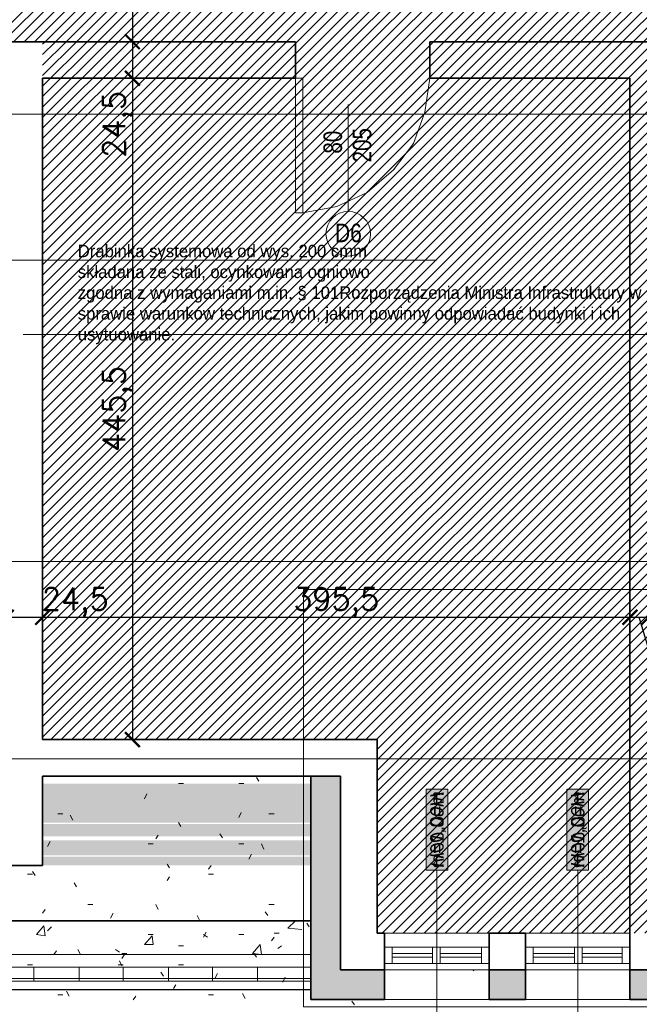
# Model space of a CAD drawing. Header units: millimetres. Extents: x -587 to 358276, y -26688 to 221215.
# Tile 58 of 256: x 10551 to 10968, y 6172 to 6835. Entities that reach past the tile are written whole.
import ezdxf
from ezdxf.lldxf.tags import DXFTag

# ---------------------------------------------------------------- set-up
doc = ezdxf.new("R2010")
doc.units = ezdxf.units.MM
doc.header["$MEASUREMENT"] = 0
for name, color, linetype, lineweight in [('A_istniejące ściany', 7, 'Continuous', 35), ('A_izolacja', 5, 'Continuous', 9), ('A_l.przerywana', 250, 'ICAD_ISO03W100', 9), ('A_l.widokowa', 250, 'Continuous', 18), ('A_okna wymieniane', 5, 'Continuous', 15), ('A_opisy', 166, 'Continuous', 15), ('l.przerywana', 104, 'ICAD_ISO03W100', 5), ('Nowe_820-G Rysunki Obrazki_Nr_pióra__1', 7, 'Continuous', 13), ('Nowe_820-G Rysunki Obrazki_Nr_pióra__101', 252, 'Continuous', 5), ('Nowe_820-G Rysunki Obrazki_Nr_pióra__19', 255, 'Continuous', 0), ('Nowe_820-G Rysunki Obrazki_Nr_pióra__22', 8, 'Continuous', 25), ('Nowe_820-G Rysunki Obrazki_Nr_pióra__23', 7, 'Continuous', 15), ('wymiarowanie', 176, 'Continuous', 9)]:
    doc.layers.add(name, color=color, linetype=linetype, lineweight=lineweight)
doc.layers.add('UWAGI_podłoga na legarachdo rozbiórki', color=254, linetype='Continuous', lineweight=13, plot=False)
doc.styles.add('ARIALL', font='GOTHIC.TTF', dxfattribs={"height": 40})
doc.styles.add('styl2', font='simplex.shx')
doc.styles.add('STYL_AUTOMATYCZNY_12', font='txt', dxfattribs={"width": 0.79588})
doc.styles.add('STYL_AUTOMATYCZNY_17', font='txt', dxfattribs={"width": 0.8056})
tags = doc.linetypes.add('ICAD_ISO03W100', pattern=[30, 12, -18]).pattern_tags.tags
tags[6:7] = [DXFTag(74, 4), DXFTag(75, 0), DXFTag(340, '0'), DXFTag(46, 1.0), DXFTag(50, 0.0), DXFTag(44, 0.0), DXFTag(45, 0.0)]
tags[4:5] = [DXFTag(74, 4), DXFTag(75, 0), DXFTag(340, '0'), DXFTag(46, 1.0), DXFTag(50, 0.0), DXFTag(44, 0.0), DXFTag(45, 0.0)]
doc.dimstyles.new('Kopia I_1.100', dxfattribs={"dimtxt": 15, "dimasz": 10, "dimexe": 5, "dimexo": 1, "dimgap": 1.5, "dimtad": 1, "dimdec": 1, "dimrnd": 0.5, "dimtxsty": 'styl2', "dimblk": 'ARCHTICK', "dimcen": 5, "dimadec": 0, "dimazin": 0, "dimtfac": 1, "dimtdec": 1, "dimtmove": 0, "dimatfit": 3, "dimldrblk": 'ARCHTICK', "dimfxl": 10, "dimfxlon": 1, "dimarcsym": 0})

# ---------------------------------------------------------------- blocks, each defined once
blk = doc.blocks.new('_ArchTick')
at = {"color": 0, "linetype": 'ByBlock', "const_width": 0.15}
blk.add_lwpolyline([(-0.5, -0.5), (0.5, 0.5)], dxfattribs=at)
blk = doc.blocks.new('*D1859')
at = {"layer": 'Defpoints', "color": 0}
for p in [(10541.53, 6451.19), (10566.08, 6456), (10566.08, 6432.49)]:
    blk.add_point(p, dxfattribs=at)
at = {"layer": 'wymiarowanie', "color": 0, "lineweight": -2}
for p, q in [((10541.53, 6442.49), (10541.53, 6427.49)), ((10566.08, 6442.49), (10566.08, 6427.49)), ((10541.53, 6432.49), (10566.08, 6432.49))]:
    blk.add_line(p, q, dxfattribs=at)
at = {"layer": 'wymiarowanie', "color": 0, "lineweight": -2, "xscale": 10, "yscale": 10, "zscale": 10, "rotation": 180}
blk.add_blockref('_ArchTick', (10541.53, 6432.49), dxfattribs=at)
at = {"layer": 'wymiarowanie', "color": 0, "lineweight": -2, "xscale": 10, "yscale": 10, "zscale": 10}
blk.add_blockref('_ArchTick', (10566.08, 6432.49), dxfattribs=at)
at = {"layer": 'wymiarowanie', "color": 0, "insert": (10588.07, 6442.56), "char_height": 15, "attachment_point": 5, "style": 'styl2'}
blk.add_mtext('24,5', dxfattribs=at)
blk = doc.blocks.new('*D1860')
at = {"layer": 'Defpoints', "color": 0}
for p in [(10566.08, 6456), (10961.47, 6451.25), (10961.47, 6432.49)]:
    blk.add_point(p, dxfattribs=at)
at = {"layer": 'wymiarowanie', "color": 0, "lineweight": -2}
for p, q in [((10566.08, 6442.49), (10566.08, 6427.49)), ((10961.47, 6442.49), (10961.47, 6427.49)), ((10566.08, 6432.49), (10961.47, 6432.49))]:
    blk.add_line(p, q, dxfattribs=at)
at = {"layer": 'wymiarowanie', "color": 0, "lineweight": -2, "xscale": 10, "yscale": 10, "zscale": 10, "rotation": 180}
blk.add_blockref('_ArchTick', (10566.08, 6432.49), dxfattribs=at)
at = {"layer": 'wymiarowanie', "color": 0, "lineweight": -2, "xscale": 10, "yscale": 10, "zscale": 10}
blk.add_blockref('_ArchTick', (10961.47, 6432.49), dxfattribs=at)
at = {"layer": 'wymiarowanie', "color": 0, "insert": (10763.78, 6442.56), "char_height": 15, "attachment_point": 5, "style": 'styl2'}
blk.add_mtext('395,5', dxfattribs=at)
blk = doc.blocks.new('*D1861')
at = {"layer": 'Defpoints', "color": 0}
for p in [(10961.47, 6451.25), (10974.17, 6451.25), (10974.17, 6432.49)]:
    blk.add_point(p, dxfattribs=at)
at = {"layer": 'wymiarowanie', "color": 0, "lineweight": -2}
for p, q in [((10961.47, 6442.49), (10961.47, 6427.49)), ((10974.17, 6442.49), (10974.17, 6427.49)), ((10961.47, 6432.49), (10974.17, 6432.49)), ((10977.71, 6399.55), (10967.82, 6432.49)), ((11017.32, 6399.55), (10977.71, 6399.55))]:
    blk.add_line(p, q, dxfattribs=at)
at = {"layer": 'wymiarowanie', "color": 0, "lineweight": -2, "xscale": 10, "yscale": 10, "zscale": 10, "rotation": 180}
blk.add_blockref('_ArchTick', (10961.47, 6432.49), dxfattribs=at)
at = {"layer": 'wymiarowanie', "color": 0, "lineweight": -2, "xscale": 10, "yscale": 10, "zscale": 10}
blk.add_blockref('_ArchTick', (10974.17, 6432.49), dxfattribs=at)
at = {"layer": 'wymiarowanie', "color": 0, "insert": (10997.51, 6409.61), "char_height": 15, "attachment_point": 5, "style": 'styl2'}
blk.add_mtext('12,5', dxfattribs=at)
blk = doc.blocks.new('*D1866')
at = {"layer": 'Defpoints', "color": 0}
for p in [(10670.76, 6950.42), (10626.51, 6820.04), (10670.76, 6820.04)]:
    blk.add_point(p, dxfattribs=at)
at = {"layer": 'wymiarowanie', "color": 0, "lineweight": -2}
for p, q in [((10636.51, 6950.42), (10621.51, 6950.42)), ((10626.51, 6950.42), (10626.51, 6820.04)), ((10636.51, 6820.04), (10621.51, 6820.04))]:
    blk.add_line(p, q, dxfattribs=at)
at = {"layer": 'wymiarowanie', "color": 0, "lineweight": -2, "xscale": 10, "yscale": 10, "zscale": 10}
for p, rotation in [((10626.51, 6950.42), 90), ((10626.51, 6820.04), 270)]:
    blk.add_blockref('_ArchTick', p, dxfattribs=dict(at, rotation=rotation))
at = {"layer": 'wymiarowanie', "color": 0, "insert": (10616.44, 6885.23), "char_height": 15, "attachment_point": 5, "rotation": 90, "style": 'styl2'}
blk.add_mtext('130,5', dxfattribs=at)
blk = doc.blocks.new('*D1867')
at = {"layer": 'Defpoints', "color": 0}
for p in [(10670.76, 6820.04), (10626.51, 6795.48), (10651.17, 6795.48)]:
    blk.add_point(p, dxfattribs=at)
at = {"layer": 'wymiarowanie', "color": 0, "lineweight": -2}
for p, q in [((10636.51, 6820.04), (10621.51, 6820.04)), ((10626.51, 6820.04), (10626.51, 6795.48)), ((10636.51, 6795.48), (10621.51, 6795.48)), ((10626.51, 6795.48), (10626.51, 6743.41))]:
    blk.add_line(p, q, dxfattribs=at)
at = {"layer": 'wymiarowanie', "color": 0, "lineweight": -2, "xscale": 10, "yscale": 10, "zscale": 10}
for p, rotation in [((10626.51, 6820.04), 90), ((10626.51, 6795.48), 270)]:
    blk.add_blockref('_ArchTick', p, dxfattribs=dict(at, rotation=rotation))
at = {"layer": 'wymiarowanie', "color": 0, "insert": (10616.44, 6764.4), "char_height": 15, "attachment_point": 5, "rotation": 90, "style": 'styl2'}
blk.add_mtext('24,5', dxfattribs=at)
blk = doc.blocks.new('*D1868')
at = {"layer": 'Defpoints', "color": 0}
for p in [(10651.17, 6795.48), (10626.51, 6350.14), (10666.41, 6350.14)]:
    blk.add_point(p, dxfattribs=at)
at = {"layer": 'wymiarowanie', "color": 0, "lineweight": -2}
for p, q in [((10636.51, 6795.48), (10621.51, 6795.48)), ((10626.51, 6795.48), (10626.51, 6350.14)), ((10636.51, 6350.14), (10621.51, 6350.14))]:
    blk.add_line(p, q, dxfattribs=at)
at = {"layer": 'wymiarowanie', "color": 0, "lineweight": -2, "xscale": 10, "yscale": 10, "zscale": 10}
for p, rotation in [((10626.51, 6795.48), 90), ((10626.51, 6350.14), 270)]:
    blk.add_blockref('_ArchTick', p, dxfattribs=dict(at, rotation=rotation))
at = {"layer": 'wymiarowanie', "color": 0, "insert": (10616.44, 6572.81), "char_height": 15, "attachment_point": 5, "rotation": 90, "style": 'styl2'}
blk.add_mtext('445,5', dxfattribs=at)

msp = doc.modelspace()

# ---------------------------------------------------------------- hatches: boundary and pattern name
at = {"layer": 'A_izolacja'}
h = msp.add_hatch(dxfattribs=at)
h.set_pattern_fill('OCTAGON', color=256, scale=5, style=0)
h.set_pattern_definition([(315, (0, 1.45), (5.0000015, -1e-15), [2.05061, -5.02046]), (0, (1.45, 0), (5, 5), [2.1, -2.9]), (45, (3.55, 0), (6e-16, 5.0000015), [2.05061, -5.02046]), (135, (5, 3.55), (-5.0000015, 6e-16), [2.05061, -5.02046]), (225, (1.45, 5), (-1e-15, -5.0000015), [2.05061, -5.02046]), (270, (0, 3.55), (5, -5), [2.1, -2.9])])
h.paths.add_polyline_path([(10746.74, 6189.27), (10746.74, 6187.58), (10746.74, 6181.65), (10746.74, 6175.2), (10796.37, 6175.2), (10796.37, 6195.2), (10766.74, 6195.2), (10766.74, 6325.58), (10746.74, 6325.58), (10746.74, 6228.22), (10746.74, 6205.36), (10746.74, 6196.89)])
h.paths.add_polyline_path([(11054.61, 6175.2), (11099.16, 6175.2), (11099.16, 6181.65), (11099.16, 6187.58), (11099.16, 6189.27), (11099.16, 6196.89), (11099.16, 6205.36), (11099.16, 6228.22), (11099.16, 6288.56), (11079.16, 6269.7), (11079.16, 6254.46), (11079.16, 6195.2), (11054.61, 6195.2)])
h.paths.add_polyline_path([(10891.2, 6175.2), (10891.2, 6195.2), (10866.65, 6195.2), (10866.65, 6175.2)])
h.paths.add_polyline_path([(10984.33, 6175.2), (10984.33, 6195.2), (10961.47, 6195.2), (10961.47, 6175.2)])
at = {"layer": 'A_opisy', "ltscale": 0.3, "true_color": 0xffffff}
for points in [[(10824.21, 6316.75), (10824.21, 6262.2), (10838.81, 6262.2), (10838.81, 6316.75)], [(10824.21, 6316.75), (10824.21, 6262.2), (10838.81, 6262.2), (10838.81, 6316.75)], [(10824.21, 6316.75), (10824.21, 6262.2), (10838.81, 6262.2), (10838.81, 6316.75)], [(10824.21, 6316.75), (10824.21, 6262.2), (10838.81, 6262.2), (10838.81, 6316.75)], [(10919.03, 6316.75), (10919.03, 6262.2), (10933.64, 6262.2), (10933.64, 6316.75)], [(10919.03, 6316.75), (10919.03, 6262.2), (10933.64, 6262.2), (10933.64, 6316.75)], [(10919.03, 6316.75), (10919.03, 6262.2), (10933.64, 6262.2), (10933.64, 6316.75)], [(10919.03, 6316.75), (10919.03, 6262.2), (10933.64, 6262.2), (10933.64, 6316.75)]]:
    msp.add_hatch(color=7, dxfattribs=at).paths.add_polyline_path(points)
at = {"layer": 'Nowe_820-G Rysunki Obrazki_Nr_pióra__1', "linetype": 'Continuous', "lineweight": 0, "true_color": 0xffffff}
for points in [[(10566.08, 6319.66), (10766.74, 6319.66), (10766.74, 6320.5), (10566.08, 6320.5)], [(10566.08, 6318.81), (10766.74, 6318.81), (10766.74, 6319.66), (10566.08, 6319.66)], [(10566.08, 6317.96), (10766.74, 6317.96), (10766.74, 6318.81), (10566.08, 6318.81)], [(10566.08, 6317.12), (10766.74, 6317.12), (10766.74, 6317.96), (10566.08, 6317.96)], [(10566.08, 6316.27), (10766.74, 6316.27), (10766.74, 6317.12), (10566.08, 6317.12)], [(10566.08, 6315.42), (10766.74, 6315.42), (10766.74, 6316.27), (10566.08, 6316.27)], [(10566.08, 6314.58), (10766.74, 6314.58), (10766.74, 6315.42), (10566.08, 6315.42)], [(10566.08, 6313.73), (10766.74, 6313.73), (10766.74, 6314.58), (10566.08, 6314.58)], [(10566.08, 6312.88), (10766.74, 6312.88), (10766.74, 6313.73), (10566.08, 6313.73)], [(10566.08, 6312.04), (10766.74, 6312.04), (10766.74, 6312.88), (10566.08, 6312.88)], [(10566.08, 6311.19), (10766.74, 6311.19), (10766.74, 6312.04), (10566.08, 6312.04)], [(10566.08, 6310.34), (10766.74, 6310.34), (10766.74, 6311.19), (10566.08, 6311.19)], [(10566.08, 6309.5), (10766.74, 6309.5), (10766.74, 6310.34), (10566.08, 6310.34)], [(10566.08, 6308.65), (10766.74, 6308.65), (10766.74, 6309.5), (10566.08, 6309.5)], [(10566.08, 6307.8), (10766.74, 6307.8), (10766.74, 6308.65), (10566.08, 6308.65)], [(10566.08, 6306.96), (10766.74, 6306.96), (10766.74, 6307.8), (10566.08, 6307.8)], [(10566.08, 6306.11), (10766.74, 6306.11), (10766.74, 6306.96), (10566.08, 6306.96)], [(10566.08, 6305.26), (10766.74, 6305.26), (10766.74, 6306.11), (10566.08, 6306.11)], [(10566.08, 6304.42), (10766.74, 6304.42), (10766.74, 6305.26), (10566.08, 6305.26)], [(10566.08, 6303.57), (10766.74, 6303.57), (10766.74, 6304.42), (10566.08, 6304.42)], [(10566.08, 6302.72), (10766.74, 6302.72), (10766.74, 6303.57), (10566.08, 6303.57)], [(10566.08, 6301.88), (10766.74, 6301.88), (10766.74, 6302.72), (10566.08, 6302.72)], [(10566.08, 6301.03), (10766.74, 6301.03), (10766.74, 6301.88), (10566.08, 6301.88)], [(10566.08, 6300.18), (10766.74, 6300.18), (10766.74, 6301.03), (10566.08, 6301.03)], [(10566.08, 6299.34), (10766.74, 6299.34), (10766.74, 6300.18), (10566.08, 6300.18)], [(10566.08, 6298.49), (10766.74, 6298.49), (10766.74, 6299.34), (10566.08, 6299.34)], [(10566.08, 6297.64), (10766.74, 6297.64), (10766.74, 6298.49), (10566.08, 6298.49)], [(10566.08, 6296.8), (10766.74, 6296.8), (10766.74, 6297.64), (10566.08, 6297.64)], [(10566.08, 6295.95), (10766.74, 6295.95), (10766.74, 6296.8), (10566.08, 6296.8)], [(10566.08, 6295.1), (10766.74, 6295.1), (10766.74, 6295.95), (10566.08, 6295.95)], [(10566.08, 6294.26), (10766.74, 6294.26), (10766.74, 6295.1), (10566.08, 6295.1)], [(10566.08, 6292.56), (10766.74, 6292.56), (10766.74, 6293.41), (10566.08, 6293.41)], [(10566.08, 6291.72), (10766.74, 6291.72), (10766.74, 6292.56), (10566.08, 6292.56)], [(10566.08, 6290.87), (10766.74, 6290.87), (10766.74, 6291.72), (10566.08, 6291.72)], [(10566.08, 6290.02), (10766.74, 6290.02), (10766.74, 6290.87), (10566.08, 6290.87)], [(10566.08, 6289.18), (10766.74, 6289.18), (10766.74, 6290.02), (10566.08, 6290.02)], [(10566.08, 6288.33), (10766.74, 6288.33), (10766.74, 6289.18), (10566.08, 6289.18)], [(10566.08, 6287.48), (10766.74, 6287.48), (10766.74, 6288.33), (10566.08, 6288.33)], [(10566.08, 6286.64), (10766.74, 6286.64), (10766.74, 6287.48), (10566.08, 6287.48)], [(10566.08, 6285.79), (10766.74, 6285.79), (10766.74, 6286.64), (10566.08, 6286.64)], [(10566.08, 6284.94), (10766.74, 6284.94), (10766.74, 6285.79), (10566.08, 6285.79)], [(10566.08, 6281.56), (10766.74, 6281.56), (10766.74, 6282.4), (10566.08, 6282.4)], [(10566.08, 6280.71), (10766.74, 6280.71), (10766.74, 6281.56), (10566.08, 6281.56)], [(10566.08, 6279.86), (10766.74, 6279.86), (10766.74, 6280.71), (10566.08, 6280.71)], [(10566.08, 6279.02), (10766.74, 6279.02), (10766.74, 6279.86), (10566.08, 6279.86)], [(10566.08, 6278.17), (10766.74, 6278.17), (10766.74, 6279.02), (10566.08, 6279.02)], [(10566.08, 6277.32), (10766.74, 6277.32), (10766.74, 6278.17), (10566.08, 6278.17)], [(10566.08, 6276.48), (10766.74, 6276.48), (10766.74, 6277.32), (10566.08, 6277.32)], [(10566.08, 6275.63), (10766.74, 6275.63), (10766.74, 6276.48), (10566.08, 6276.48)], [(10566.08, 6274.78), (10766.74, 6274.78), (10766.74, 6275.63), (10566.08, 6275.63)], [(10566.08, 6273.94), (10766.74, 6273.94), (10766.74, 6274.78), (10566.08, 6274.78)], [(10566.08, 6273.09), (10766.74, 6273.09), (10766.74, 6273.94), (10566.08, 6273.94)], [(10566.08, 6272.24), (10766.74, 6272.24), (10766.74, 6273.09), (10566.08, 6273.09)], [(10566.08, 6270.55), (10766.74, 6270.55), (10766.74, 6271.4), (10566.08, 6271.4)], [(10566.08, 6269.7), (10766.74, 6269.7), (10766.74, 6270.55), (10566.08, 6270.55)], [(10566.08, 6265.47), (10766.74, 6265.47), (10766.74, 6269.7), (10566.08, 6269.7)]]:
    msp.add_hatch(color=7, dxfattribs=at).paths.add_polyline_path(points)
at = {"layer": 'UWAGI_podłoga na legarachdo rozbiórki'}
h = msp.add_hatch(dxfattribs=at)
h.set_pattern_fill('ANSI31', color=256, scale=40, style=0)
h.paths.add_polyline_path([(10541.53, 6950.42), (10541.53, 6820.04), (11336.55, 6820.04), (11336.55, 6950.42), (11124.88, 6950.42), (11124.88, 7055.41), (11054.61, 7055.41), (11054.61, 6950.42)])
h = msp.add_hatch(dxfattribs=at)
h.set_pattern_fill('ANSI31', color=256, scale=40, style=0)
h.paths.add_polyline_path([(10566.08, 6820.04), (11336.55, 6820.04), (11336.55, 6350.14), (10566.08, 6350.14)])
h.paths.add_polyline_path([(11128.27, 6350.14), (10791.29, 6350.14), (10791.29, 6219.75), (11054.61, 6219.75), (11054.61, 6279.86)])

# ---------------------------------------------------------------- linework, layer by layer
at = {"layer": 'A_istniejące ściany', "linetype": 'Continuous'}
for points in [[(10566.08, 6820.04), (10541.53, 6820.04)], [(10736.26, 6820.04), (10566.08, 6820.04)], [(10566.08, 6795.48), (10566.08, 6350.14)], [(10736.26, 6795.48), (10566.08, 6795.48)], [(10566.08, 6350.14), (10766.74, 6350.14)], [(10566.08, 6325.58), (10566.08, 6290.02)], [(10766.74, 6325.58), (10566.08, 6325.58)], [(10766.74, 6325.58), (10566.08, 6325.58)], [(10566.08, 6325.58), (10566.08, 6265.47)], [(10866.65, 6199.43), (10866.65, 6210.44)], [(10866.65, 6210.44), (10866.65, 6199.43)], [(10891.2, 6210.44), (10891.2, 6199.43)], [(10891.2, 6210.44), (10891.2, 6199.43)], [(10961.47, 6199.43), (10961.47, 6210.44)], [(10961.47, 6210.44), (10961.47, 6199.43)]]:
    msp.add_lwpolyline(points, dxfattribs=at)
at = {"layer": 'A_istniejące ściany', "color": 7, "linetype": 'Continuous'}
for points in [[(10736.26, 6795.48), (10736.26, 6820.04)], [(11005.5, 6820.04), (10826.85, 6820.04)], [(10826.85, 6795.48), (10826.85, 6820.04)], [(10826.85, 6795.48), (10961.47, 6795.48)], [(10961.47, 6795.48), (10961.47, 6236.68)], [(10791.29, 6350.14), (10766.74, 6350.14)], [(10791.29, 6350.14), (10791.29, 6236.68)], [(10566.08, 6265.47), (10177.46, 6265.47)], [(10791.29, 6219.75), (10791.29, 6236.68)], [(10961.47, 6219.75), (10961.47, 6236.68)], [(10791.29, 6219.75), (10796.37, 6219.75)], [(10796.37, 6195.2), (10796.37, 6219.75)], [(10796.37, 6195.2), (10796.37, 6219.75)], [(10796.37, 6195.2), (10796.37, 6219.75)], [(10866.65, 6219.75), (10891.2, 6219.75)], [(10866.65, 6195.2), (10866.65, 6219.75)], [(10866.65, 6195.2), (10866.65, 6219.75)], [(10866.65, 6195.2), (10866.65, 6219.75)], [(10891.2, 6195.2), (10891.2, 6219.75)], [(10891.2, 6195.2), (10891.2, 6219.75)], [(10891.2, 6195.2), (10891.2, 6219.75)], [(10961.47, 6195.2), (10961.47, 6219.75)], [(10961.47, 6195.2), (10961.47, 6219.75)], [(10961.47, 6195.2), (10961.47, 6219.75)], [(10866.65, 6195.2), (10866.65, 6196.89)], [(10866.65, 6195.2), (10891.2, 6195.2)], [(10891.2, 6195.2), (10891.2, 6196.89)], [(10961.47, 6195.2), (10961.47, 6196.89)], [(10984.33, 6195.2), (10961.47, 6195.2)]]:
    msp.add_lwpolyline(points, dxfattribs=at)
at = {"layer": 'A_izolacja', "color": 7, "lineweight": 35}
msp.add_line((10032.36, 6228.22), (10746.74, 6228.22), dxfattribs=at)
at = {"layer": 'A_izolacja', "lineweight": 35}
msp.add_line((10796.37, 6195.2), (10796.37, 6175.2), dxfattribs=at)
for points in [[(10796.37, 6175.2), (10746.74, 6175.2), (10746.74, 6325.58)], [(10796.37, 6195.2), (10766.74, 6195.2), (10766.74, 6325.58)]]:
    msp.add_lwpolyline(points, dxfattribs=at)
at = {"layer": 'A_izolacja', "color": 5, "lineweight": 35}
for points in [[(10866.65, 6195.2), (10891.2, 6195.2), (10891.2, 6175.2), (10866.65, 6175.2)], [(10961.47, 6195.2), (10984.33, 6195.2), (10984.33, 6175.2), (10961.47, 6175.2)]]:
    msp.add_lwpolyline(points, close=True, dxfattribs=at)
at = {"layer": 'A_l.przerywana', "color": 5, "ltscale": 0.5}
msp.add_lwpolyline([(10741.74, 6170.2), (11104.16, 6170.2), (11104.16, 6451.25), (10741.74, 6451.25)], close=True, dxfattribs=at)
at = {"layer": 'A_l.widokowa', "color": 5}
msp.add_line((10796.37, 6175.2), (11054.61, 6175.2), dxfattribs=at)
at = {"layer": 'A_okna wymieniane', "linetype": 'Continuous'}
for points in [[(10801.45, 6210.44), (10796.37, 6210.44)], [(10796.37, 6210.44), (10796.37, 6199.43)], [(10796.37, 6210.44), (10796.37, 6199.43)], [(10866.65, 6210.44), (10796.37, 6210.44)], [(10801.45, 6199.43), (10801.45, 6210.44)], [(10801.45, 6210.44), (10801.45, 6199.43)], [(10801.45, 6210.44), (10828.55, 6210.44)], [(10828.55, 6206.2), (10801.45, 6206.2)], [(10801.45, 6206.2), (10801.45, 6203.66)], [(10801.45, 6206.2), (10801.45, 6203.66)], [(10828.55, 6206.2), (10801.45, 6206.2)], [(10833.63, 6210.44), (10828.55, 6210.44)], [(10828.55, 6210.44), (10828.55, 6199.43)], [(10828.55, 6210.44), (10828.55, 6199.43)], [(10828.55, 6203.66), (10828.55, 6206.2)], [(10828.55, 6206.2), (10828.55, 6203.66)], [(10833.63, 6199.43), (10833.63, 6210.44)], [(10833.63, 6210.44), (10833.63, 6199.43)], [(10833.63, 6210.44), (10861.57, 6210.44)], [(10861.57, 6206.2), (10833.63, 6206.2)], [(10833.63, 6206.2), (10833.63, 6203.66)], [(10833.63, 6206.2), (10833.63, 6203.66)], [(10861.57, 6206.2), (10833.63, 6206.2)], [(10866.65, 6210.44), (10861.57, 6210.44)], [(10861.57, 6210.44), (10861.57, 6199.43)], [(10861.57, 6210.44), (10861.57, 6199.43)], [(10861.57, 6203.66), (10861.57, 6206.2)], [(10861.57, 6206.2), (10861.57, 6203.66)], [(10896.28, 6210.44), (10891.2, 6210.44)], [(10961.47, 6210.44), (10891.2, 6210.44)], [(10896.28, 6199.43), (10896.28, 6210.44)], [(10896.28, 6210.44), (10896.28, 6199.43)], [(10896.28, 6210.44), (10924.22, 6210.44)], [(10924.22, 6206.2), (10896.28, 6206.2)], [(10896.28, 6206.2), (10896.28, 6203.66)], [(10896.28, 6206.2), (10896.28, 6203.66)], [(10924.22, 6206.2), (10896.28, 6206.2)], [(10929.3, 6210.44), (10924.22, 6210.44)], [(10924.22, 6210.44), (10924.22, 6199.43)], [(10924.22, 6210.44), (10924.22, 6199.43)], [(10924.22, 6203.66), (10924.22, 6206.2)], [(10924.22, 6206.2), (10924.22, 6203.66)], [(10929.3, 6199.43), (10929.3, 6210.44)], [(10929.3, 6210.44), (10929.3, 6199.43)], [(10929.3, 6210.44), (10956.39, 6210.44)], [(10956.39, 6206.2), (10929.3, 6206.2)], [(10929.3, 6206.2), (10929.3, 6203.66)], [(10929.3, 6206.2), (10929.3, 6203.66)], [(10956.39, 6206.2), (10929.3, 6206.2)], [(10961.47, 6210.44), (10956.39, 6210.44)], [(10956.39, 6210.44), (10956.39, 6199.43)], [(10956.39, 6210.44), (10956.39, 6199.43)], [(10956.39, 6203.66), (10956.39, 6206.2)], [(10956.39, 6206.2), (10956.39, 6203.66)], [(10796.37, 6199.43), (10801.45, 6199.43)], [(10796.37, 6199.43), (10866.65, 6199.43)], [(10801.45, 6203.66), (10828.55, 6203.66)], [(10801.45, 6203.66), (10828.55, 6203.66)], [(10828.55, 6199.43), (10801.45, 6199.43)], [(10828.55, 6199.43), (10833.63, 6199.43)], [(10833.63, 6203.66), (10861.57, 6203.66)], [(10833.63, 6203.66), (10861.57, 6203.66)], [(10861.57, 6199.43), (10833.63, 6199.43)], [(10861.57, 6199.43), (10866.65, 6199.43)], [(10891.2, 6199.43), (10896.28, 6199.43)], [(10891.2, 6199.43), (10961.47, 6199.43)], [(10896.28, 6203.66), (10924.22, 6203.66)], [(10896.28, 6203.66), (10924.22, 6203.66)], [(10924.22, 6199.43), (10896.28, 6199.43)], [(10924.22, 6199.43), (10929.3, 6199.43)], [(10929.3, 6203.66), (10956.39, 6203.66)], [(10929.3, 6203.66), (10956.39, 6203.66)], [(10956.39, 6199.43), (10929.3, 6199.43)], [(10956.39, 6199.43), (10961.47, 6199.43)]]:
    msp.add_lwpolyline(points, dxfattribs=at)
at = {"layer": 'A_opisy'}
for p, q in [((10831.51, 6261.93), (10831.51, 6128.46)), ((10926.34, 6261.93), (10926.34, 6128.46))]:
    msp.add_line(p, q, dxfattribs=at)
at = {"layer": 'A_opisy', "ltscale": 0.3}
for points in [[(10824.21, 6316.75), (10824.21, 6262.2), (10838.81, 6262.2), (10838.81, 6316.75)], [(10824.21, 6316.75), (10824.21, 6262.2), (10838.81, 6262.2), (10838.81, 6316.75)], [(10824.21, 6316.75), (10824.21, 6262.2), (10838.81, 6262.2), (10838.81, 6316.75)], [(10824.21, 6316.75), (10824.21, 6262.2), (10838.81, 6262.2), (10838.81, 6316.75)], [(10919.03, 6316.75), (10919.03, 6262.2), (10933.64, 6262.2), (10933.64, 6316.75)], [(10919.03, 6316.75), (10919.03, 6262.2), (10933.64, 6262.2), (10933.64, 6316.75)], [(10919.03, 6316.75), (10919.03, 6262.2), (10933.64, 6262.2), (10933.64, 6316.75)], [(10919.03, 6316.75), (10919.03, 6262.2), (10933.64, 6262.2), (10933.64, 6316.75)]]:
    msp.add_lwpolyline(points, close=True, dxfattribs=at)
at = {"layer": 'l.przerywana', "color": 7}
msp.add_line((11177.65, 6622.85), (10552.97, 6622.85), dxfattribs=at)
at = {"layer": 'l.przerywana', "color": 6}
for points in [[(9131.06, 7438.52), (9131.06, 6337.16), (11598.45, 6337.16), (11598.45, 7444.31), (11370.13, 7444.31), (11370.13, 6904.14), (9353.84, 6904.14), (9353.84, 7438.52)], [(9263.86, 6771.34), (9263.86, 6469.96), (11465.65, 6469.96), (11465.65, 6771.34)]]:
    msp.add_lwpolyline(points, close=True, dxfattribs=at)
at = {"layer": 'Nowe_820-G Rysunki Obrazki_Nr_pióra__1', "color": 7, "linetype": 'Continuous', "lineweight": 13}
for points in [[(10741.34, 6795.48), (10741.34, 6779.4)], [(10823.47, 6772.62), (10826.85, 6795.48)], [(10771.82, 6777.7), (10771.82, 6705.74)], [(10815.85, 6751.46), (10823.47, 6772.62)], [(10741.34, 6763.31), (10741.34, 6747.22)], [(10802.3, 6733.68), (10815.85, 6751.46)], [(10741.34, 6731.98), (10741.34, 6715.9)], [(10784.52, 6718.44), (10802.3, 6733.68)], [(10764.2, 6709.12), (10784.52, 6718.44)], [(10741.34, 6704.89), (10764.2, 6709.12)], [(10566.08, 6553.34), (10566.08, 6543.18)], [(10961.47, 6553.34), (10961.47, 6543.18)], [(10766.74, 6195.2), (10766.74, 6325.58)], [(10831.51, 6225.68), (10831.51, 6195.2)], [(10926.34, 6225.68), (10926.34, 6195.2)], [(10796.37, 6219.75), (10866.65, 6219.75)], [(10866.65, 6219.75), (10796.37, 6219.75)], [(10891.2, 6219.75), (10961.47, 6219.75)], [(10961.47, 6219.75), (10891.2, 6219.75)], [(10796.37, 6195.2), (10796.37, 6196.89)], [(10866.65, 6195.2), (10796.37, 6195.2)], [(10796.37, 6195.2), (10866.65, 6195.2)], [(10961.47, 6195.2), (10891.2, 6195.2)], [(10891.2, 6195.2), (10961.47, 6195.2)]]:
    msp.add_lwpolyline(points, dxfattribs=at)
msp.add_circle((10771.82, 6690.74), 15, dxfattribs=at)
at = {"layer": 'Nowe_820-G Rysunki Obrazki_Nr_pióra__101', "color": 252, "linetype": 'Continuous', "lineweight": 5}
for points in [[(10766.74, 6266.32), (10766.74, 6236.68)], [(10731.18, 6223.14), (10736.26, 6228.22)], [(10734.57, 6228.22), (10735.41, 6227.37)], [(10561.85, 6218.9), (10566.93, 6224.83)], [(10561.85, 6218.9), (10567.77, 6218.06)], [(10567.77, 6218.06), (10566.93, 6224.83)], [(10569.47, 6221.44), (10572.01, 6223.98)], [(10674.45, 6218.9), (10676.99, 6217.21)], [(10721.87, 6219.75), (10725.25, 6219.75)], [(10731.18, 6223.14), (10740.49, 6222.29)], [(10634.66, 6212.13), (10639.74, 6218.06)], [(10634.66, 6212.13), (10640.59, 6212.13)], [(10640.59, 6212.13), (10639.74, 6218.06)], [(10707.47, 6206.2), (10712.55, 6212.13)], [(10713.4, 6205.36), (10712.55, 6212.13)], [(10746.74, 6205.36), (10032.36, 6205.36)], [(10615.19, 6208.74), (10617.73, 6207.05)], [(10619.42, 6206.2), (10622.81, 6206.2)], [(10657.52, 6211.28), (10660.91, 6211.28)], [(10707.47, 6206.2), (10713.4, 6205.36)], [(10724.41, 6209.59), (10726.95, 6211.28)], [(10746.74, 6196.89), (10032.36, 6196.89)], [(10560.15, 6187.58), (10560.15, 6196.89)], [(10590.63, 6187.58), (10590.63, 6196.89)], [(10620.27, 6187.58), (10620.27, 6196.89)], [(10650.75, 6187.58), (10650.75, 6196.89)], [(10680.38, 6187.58), (10680.38, 6196.89)], [(10710.86, 6187.58), (10710.86, 6196.89)], [(10866.65, 6195.2), (10796.37, 6195.2)], [(10961.47, 6195.2), (10891.2, 6195.2)], [(10032.36, 6189.27), (10746.74, 6189.27)], [(10746.74, 6187.58), (10032.36, 6187.58)]]:
    msp.add_lwpolyline(points, dxfattribs=at)
at = {"layer": 'Nowe_820-G Rysunki Obrazki_Nr_pióra__19', "color": 255, "linetype": 'Continuous', "lineweight": 0}
for points in [[(10711.71, 6322.2), (10710.01, 6324.74)], [(10657.52, 6320.5), (10660.91, 6320.5)], [(10698.16, 6320.5), (10701.55, 6320.5)], [(10636.35, 6313.73), (10634.66, 6310.34)], [(10576.24, 6300.18), (10579.63, 6300.18)], [(10586.4, 6295.95), (10584.71, 6299.34)], [(10699.85, 6301.03), (10698.16, 6297.64)], [(10718.48, 6300.18), (10721.87, 6300.18)], [(10659.21, 6291.72), (10657.52, 6294.26)], [(10643.97, 6285.79), (10642.28, 6283.25)], [(10687.15, 6284.1), (10685.46, 6286.64)], [(10571.16, 6281.56), (10569.47, 6278.17)], [(10637.2, 6279.86), (10640.59, 6279.86)], [(10698.16, 6279.86), (10701.55, 6279.86)], [(10715.09, 6276.48), (10713.4, 6279.86)], [(10706.63, 6273.09), (10704.93, 6269.7)], [(10651.59, 6263.78), (10649.9, 6266.32)], [(10679.53, 6265.47), (10677.84, 6262.93)], [(10555.92, 6259.54), (10559.31, 6259.54)], [(10561, 6258.7), (10559.31, 6261.24)], [(10677.84, 6259.54), (10681.23, 6259.54)], [(10588.94, 6251.08), (10587.25, 6253.62)], [(10651.59, 6257.85), (10649.9, 6255.31)], [(10596.56, 6239.22), (10599.95, 6239.22)], [(10643.97, 6235.84), (10642.28, 6239.22)], [(10718.48, 6239.22), (10721.87, 6239.22)], [(10567.77, 6235.84), (10566.08, 6233.3)], [(10613.49, 6233.3), (10611.8, 6229.91)], [(10717.63, 6231.6), (10715.94, 6234.14)], [(10671.91, 6228.22), (10670.22, 6231.6)], [(10745.57, 6223.98), (10743.88, 6226.52)], [(10637.2, 6218.9), (10640.59, 6218.9)], [(10676.15, 6220.6), (10674.45, 6217.21)], [(10698.16, 6218.9), (10701.55, 6218.9)], [(10721.87, 6217.21), (10720.17, 6214.67)], [(10575.39, 6207.9), (10573.7, 6205.36)], [(10591.48, 6205.36), (10589.79, 6208.74)], [(10621.11, 6205.36), (10619.42, 6202.82)], [(10710.01, 6203.66), (10708.32, 6206.2)], [(10619.42, 6197.74), (10617.73, 6201.12)], [(10555.92, 6198.58), (10559.31, 6198.58)], [(10616.88, 6198.58), (10620.27, 6198.58)], [(10647.36, 6190.96), (10645.67, 6193.5)], [(10657.52, 6198.58), (10660.91, 6198.58)], [(10683.77, 6192.66), (10682.07, 6189.27)], [(10856.49, 6194.35), (10855.64, 6195.2)], [(10729.49, 6190.12), (10727.79, 6186.73)], [(10583.86, 6177.42), (10582.17, 6180.8)], [(10655.83, 6185.04), (10654.13, 6182.5)], [(10702.39, 6175.72), (10700.7, 6179.11)], [(10576.24, 6178.26), (10579.63, 6178.26)], [(10628.73, 6177.42), (10627.04, 6174.88)], [(10677.84, 6178.26), (10681.23, 6178.26)], [(10776.05, 6171.49), (10774.36, 6174.03)]]:
    msp.add_lwpolyline(points, dxfattribs=at)
at = {"layer": 'Nowe_820-G Rysunki Obrazki_Nr_pióra__22', "color": 8, "linetype": 'Continuous', "lineweight": 25}
for points in [[(10746.74, 6228.22), (10032.36, 6228.22)], [(10746.74, 6181.65), (10032.36, 6181.65)]]:
    msp.add_lwpolyline(points, dxfattribs=at)
at = {"layer": 'Nowe_820-G Rysunki Obrazki_Nr_pióra__23', "color": 7, "linetype": 'Continuous', "lineweight": 15}
for points in [[(10736.26, 6795.48), (10736.26, 6704.89)], [(10736.26, 6795.48), (10741.34, 6795.48)], [(10741.34, 6795.48), (10741.34, 6704.89)], [(10736.26, 6704.89), (10741.34, 6704.89)], [(10766.74, 6325.58), (10766.74, 6266.32)], [(10566.08, 6265.47), (10566.08, 6290.02)], [(10566.08, 6265.47), (10484.8, 6265.47)], [(10766.74, 6195.2), (10766.74, 6236.68)], [(10791.29, 6195.2), (10766.74, 6195.2)], [(10791.29, 6195.2), (10796.37, 6195.2)]]:
    msp.add_lwpolyline(points, dxfattribs=at)
at = {"layer": 'wymiarowanie'}
msp.add_line((10831.37, 6672.98), (10469.52, 6672.98), dxfattribs=at)

# ---------------------------------------------------------------- texts
at = {"layer": 'A_opisy', "ltscale": 0.3, "char_height": 9, "width": 91.4611, "attachment_point": 1, "rotation": 90, "style": 'ARIALL'}
for insert in [(10827.08, 6263.96), (10921.91, 6263.96)]:
    msp.add_mtext('{\\fArial|b0|i1|c238|p34;H=1,00m}', dxfattribs=dict(at, insert=insert))
at = {"layer": 'A_opisy', "ltscale": 0.3, "extrusion": (0, 0, -1), "char_height": 9, "width": 91.4611, "attachment_point": 1, "text_direction": (0, -1, 0), "style": 'ARIALL'}
for insert in [(10827.08, 6314.99), (10921.91, 6314.99)]:
    msp.add_mtext('{\\fArial|b0|i1|c238|p34;H=0,00m}', dxfattribs=dict(at, insert=insert))
at = {"layer": 'Nowe_820-G Rysunki Obrazki_Nr_pióra__1', "color": 7, "linetype": 'Continuous', "lineweight": 13, "char_height": 12.5, "attachment_point": 7, "rotation": 90, "style": 'STYL_AUTOMATYCZNY_12'}
for s, insert in [('\\A1;{\\pql;\\fArial|b0|i0|c238|p0;\\W0.795880;80}', (10767.83, 6744.68)), ('\\A1;{\\pql;\\fArial|b0|i0|c238|p0;\\W0.795880;205}', (10787.55, 6738.76))]:
    msp.add_mtext(s, dxfattribs=dict(at, insert=insert))
at = {"layer": 'Nowe_820-G Rysunki Obrazki_Nr_pióra__1', "color": 7, "linetype": 'Continuous', "lineweight": 13, "insert": (10762.99, 6684.87), "char_height": 12.5, "attachment_point": 7, "style": 'STYL_AUTOMATYCZNY_17'}
msp.add_mtext('\\A1;{\\pql;\\fArial|b0|i0|c238|p0;\\W0.805600;D6}', dxfattribs=at)
at = {"layer": 'wymiarowanie', "ltscale": 0.3, "insert": (10589.72, 6683.31), "char_height": 8.4, "width": 379.314, "attachment_point": 1}
msp.add_mtext('{\\fCentury Gothic|b0|i0|c238|p34;Drabinka systemowa od wys. 200 cmm\\Pskładana ze stali, ocynkowana ogniowo\\Pzgodna z wymaganiami m.in. § 101Rozporządzenia Ministra Infrastruktury w sprawie warunków technicznych, jakim powinny odpowiadać budynki i ich usytuowanie.}', dxfattribs=at)

# ---------------------------------------------------------------- dimensions: what is measured, and where the dimension line sits
at = {"layer": 'wymiarowanie'}
dim = msp.add_linear_dim(base=(10626.51, 6820.04), p1=(10670.76, 6950.42), p2=(10670.76, 6820.04), angle=90, dimstyle='Kopia I_1.100', dxfattribs=at)
dim.commit()
dim.dimension.update_dxf_attribs({"geometry": '*D1866', "text_midpoint": (10616.44, 6885.23)})
dim = msp.add_linear_dim(base=(10626.51, 6795.48), p1=(10670.76, 6820.04), p2=(10651.17, 6795.48), angle=90, dimstyle='Kopia I_1.100', override={"dimtmove": 1}, dxfattribs=at)
dim.commit()
dim.dimension.update_dxf_attribs({"geometry": '*D1867', "text_midpoint": (10626.51, 6764.4), "dimtype": 160})
dim = msp.add_linear_dim(base=(10626.51, 6350.14), p1=(10651.17, 6795.48), p2=(10666.41, 6350.14), angle=90, dimstyle='Kopia I_1.100', override={"dimtmove": 1}, dxfattribs=at)
dim.commit()
dim.dimension.update_dxf_attribs({"geometry": '*D1868', "text_midpoint": (10616.44, 6572.81)})
dim = msp.add_linear_dim(base=(10566.0784, 6432.4947), p1=(10541.5251, 6451.1886), p2=(10566.0784, 6455.9995), dimstyle='Kopia I_1.100', override={"dimtmove": 1}, dxfattribs=at)
dim.commit()
dim.dimension.update_dxf_attribs({"geometry": '*D1859', "text_midpoint": (10588.067, 6432.4947), "dimtype": 160})
for base, p1, p2, picture, middle in [((10961.47, 6432.49), (10566.08, 6456), (10961.47, 6451.25), '*D1860', (10763.78, 6442.56)), ((10974.17, 6432.49), (10961.47, 6451.25), (10974.17, 6451.25), '*D1861', (10979.21, 6409.61))]:
    dim = msp.add_linear_dim(base=base, p1=p1, p2=p2, dimstyle='Kopia I_1.100', override={"dimtmove": 1}, dxfattribs=at)
    dim.commit()
    dim.dimension.update_dxf_attribs({"geometry": picture, "text_midpoint": middle})

doc.saveas('drawing.dxf')
